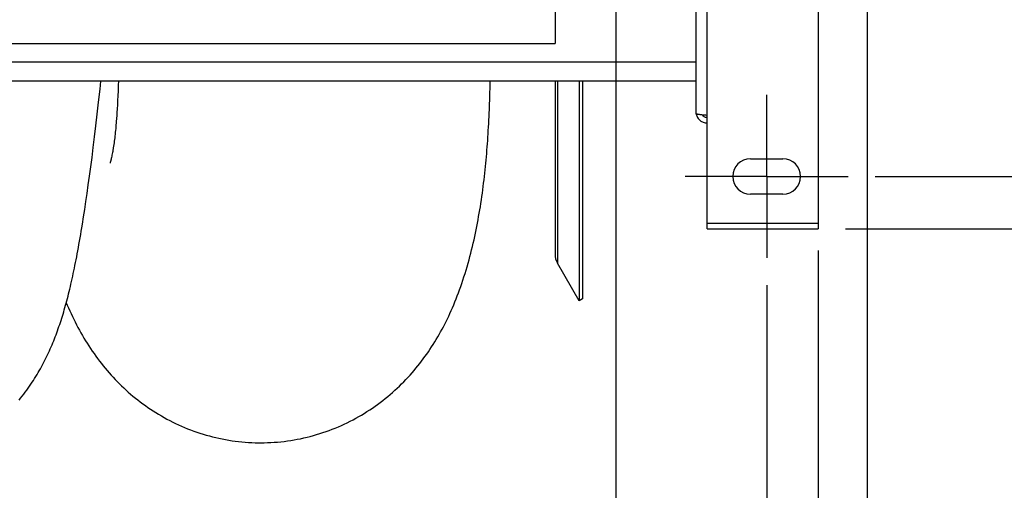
# Model space of a CAD drawing. Extents: x 0 to 420, y 0 to 398.
# Tile 6 of 18: x 206 to 242, y 52 to 69. Entities that reach past the tile are written whole.
import ezdxf

# ---------------------------------------------------------------- set-up
doc = ezdxf.new("R2010")
doc.units = 0
doc.header["$LTSCALE"] = 23.1
doc.linetypes.add('CENTER', pattern=[0.6, 0.375, -0.075, 0.075, -0.075])
doc.layers.get('0').update_dxf_attribs({"linetype": 'CONTINUOUS'})
for name, color, linetype in [('110528_DXF_CONTINUOUS_LINE', 7, 'CONTINUOUS'), ('110528_DXF_DIMENSION', 7, 'CONTINUOUS'), ('110536_DXF_AXIS', 7, 'CONTINUOUS'), ('110536_DXF_CONTINUOUS_LINE', 7, 'CONTINUOUS'), ('110801_DXF_CONTINUOUS_LINE', 7, 'CONTINUOUS'), ('AG_HOSE_125_DXF_CONTINUOUS', 7, 'CONTINUOUS'), ('ASE_65_125-75_DXF_DIMENSIO', 7, 'CONTINUOUS')]:
    doc.layers.add(name, color=color, linetype=linetype)
doc.styles.get("Standard").update_dxf_attribs({"font": 'txt', "width": 0.7})
doc.dimstyles.new('DIMSTYLE_1', dxfattribs={"dimtxt": 3.5, "dimasz": 3, "dimexe": 1.5, "dimexo": 1, "dimgap": 0.875, "dimtad": 1, "dimdec": 0, "dimlfac": 10, "dimtxsty": 'STANDARD', "dimblk": '_ARROW_FILLED', "dimblk1": '_ARROW_FILLED', "dimblk2": '_ARROW_FILLED', "dimcen": 0.09, "dimazin": 3, "dimtp": 0.8, "dimtm": 0.8, "dimtfac": 1, "dimtdec": 0, "dimtofl": 0, "dimtmove": 0, "dimatfit": 3, "dimtolj": 1})
doc.dimstyles.new('DIMSTYLE_2', dxfattribs={"dimtxt": 3.5, "dimasz": 3, "dimexe": 1.5, "dimexo": 1, "dimgap": 0.875, "dimtad": 1, "dimdec": 3, "dimlfac": 10, "dimtxsty": 'STANDARD', "dimblk": '_ARROW_FILLED', "dimblk1": '_ARROW_FILLED', "dimblk2": '_ARROW_FILLED', "dimcen": 0.09, "dimazin": 3, "dimtp": 0.8, "dimtm": 0.8, "dimtfac": 1, "dimtdec": 3, "dimtofl": 0, "dimtmove": 0, "dimatfit": 3, "dimtolj": 1})

# ---------------------------------------------------------------- blocks, each defined once
blk = doc.blocks.new('_ARROW_FILLED')
at = {"color": 0, "linetype": 'BYBLOCK'}
blk.add_solid([(0, 0), (-1, 0.167), (-1, -0.167)], dxfattribs=at)
blk = doc.blocks.new('*D1')
at = {"layer": 'ASE_65_125-75_DXF_DIMENSIO', "color": 2, "linetype": 'CONTINUOUS'}
for p, q in [((236.069, 116.345), (260.369, 116.345)), ((258.869, 116.345), (258.869, 88.918)), ((258.869, 61.492), (258.869, 88.918)), ((236.069, 61.492), (260.369, 61.492))]:
    blk.add_line(p, q, dxfattribs=at)
at = {"layer": 'ASE_65_125-75_DXF_DIMENSIO', "color": 2, "linetype": 'CONTINUOUS', "xscale": 3, "yscale": 3, "zscale": 3}
for p, rotation in [((258.869, 116.345), 90), ((258.869, 61.492), 270)]:
    blk.add_blockref('_ARROW_FILLED', p, dxfattribs=dict(at, rotation=rotation))
at = {"layer": 'ASE_65_125-75_DXF_DIMENSIO', "color": 2, "linetype": 'CONTINUOUS', "insert": (254.494, 88.918), "char_height": 3.5, "width": 12, "attachment_point": 2, "rotation": 90}
blk.add_mtext('549', dxfattribs=at)
blk = doc.blocks.new('*D2')
at = {"layer": 'ASE_65_125-75_DXF_DIMENSIO', "color": 2, "linetype": 'CONTINUOUS'}
for p, q in [((237.169, 114.418), (250.369, 114.418)), ((248.869, 114.418), (248.869, 88.918)), ((248.869, 63.418), (248.869, 88.918)), ((237.169, 63.418), (250.369, 63.418))]:
    blk.add_line(p, q, dxfattribs=at)
at = {"layer": 'ASE_65_125-75_DXF_DIMENSIO', "color": 2, "linetype": 'CONTINUOUS', "xscale": 3, "yscale": 3, "zscale": 3}
for p, rotation in [((248.869, 114.418), 90), ((248.869, 63.418), 270)]:
    blk.add_blockref('_ARROW_FILLED', p, dxfattribs=dict(at, rotation=rotation))
at = {"layer": 'ASE_65_125-75_DXF_DIMENSIO', "color": 2, "linetype": 'CONTINUOUS', "insert": (244.494, 88.918), "char_height": 3.5, "width": 10.875, "attachment_point": 2, "rotation": 90}
blk.add_mtext('510', dxfattribs=at)
blk = doc.blocks.new('*D5')
at = {"layer": 'ASE_65_125-75_DXF_DIMENSIO', "color": 2, "linetype": 'CONTINUOUS'}
for p, q in [((153.869, 60.692), (153.869, 29.069)), ((235.069, 60.692), (235.069, 29.069)), ((153.869, 30.569), (194.469, 30.569)), ((235.069, 30.569), (194.469, 30.569))]:
    blk.add_line(p, q, dxfattribs=at)
at = {"layer": 'ASE_65_125-75_DXF_DIMENSIO', "color": 2, "linetype": 'CONTINUOUS', "xscale": 3, "yscale": 3, "zscale": 3, "rotation": 180}
blk.add_blockref('_ARROW_FILLED', (153.869, 30.569), dxfattribs=at)
at = {"layer": 'ASE_65_125-75_DXF_DIMENSIO', "color": 2, "linetype": 'CONTINUOUS', "xscale": 3, "yscale": 3, "zscale": 3}
blk.add_blockref('_ARROW_FILLED', (235.069, 30.569), dxfattribs=at)
at = {"layer": 'ASE_65_125-75_DXF_DIMENSIO', "color": 2, "linetype": 'CONTINUOUS', "insert": (194.469, 34.944), "char_height": 3.5, "width": 11.25, "attachment_point": 2}
blk.add_mtext('812', dxfattribs=at)
blk = doc.blocks.new('*D6')
at = {"layer": 'ASE_65_125-75_DXF_DIMENSIO', "color": 2, "linetype": 'CONTINUOUS'}
for p, q in [((155.769, 59.418), (155.769, 39.069)), ((233.169, 59.418), (233.169, 39.069)), ((155.769, 40.569), (194.469, 40.569)), ((233.169, 40.569), (194.469, 40.569))]:
    blk.add_line(p, q, dxfattribs=at)
at = {"layer": 'ASE_65_125-75_DXF_DIMENSIO', "color": 2, "linetype": 'CONTINUOUS', "xscale": 3, "yscale": 3, "zscale": 3, "rotation": 180}
blk.add_blockref('_ARROW_FILLED', (155.769, 40.569), dxfattribs=at)
at = {"layer": 'ASE_65_125-75_DXF_DIMENSIO', "color": 2, "linetype": 'CONTINUOUS', "xscale": 3, "yscale": 3, "zscale": 3}
blk.add_blockref('_ARROW_FILLED', (233.169, 40.569), dxfattribs=at)
at = {"layer": 'ASE_65_125-75_DXF_DIMENSIO', "color": 2, "linetype": 'CONTINUOUS', "insert": (194.469, 44.944), "char_height": 3.5, "width": 12.375, "attachment_point": 2}
blk.add_mtext('774', dxfattribs=at)
blk = doc.blocks.new('*D7')
at = {"layer": 'ASE_65_125-75_DXF_DIMENSIO', "color": 2, "linetype": 'CONTINUOUS'}
for p, q in [((151.519, 80.043), (151.519, 19.069)), ((236.869, 74.861), (236.869, 19.069)), ((151.519, 20.569), (194.194, 20.569)), ((236.869, 20.569), (194.194, 20.569))]:
    blk.add_line(p, q, dxfattribs=at)
at = {"layer": 'ASE_65_125-75_DXF_DIMENSIO', "color": 2, "linetype": 'CONTINUOUS', "xscale": 3, "yscale": 3, "zscale": 3, "rotation": 180}
blk.add_blockref('_ARROW_FILLED', (151.519, 20.569), dxfattribs=at)
at = {"layer": 'ASE_65_125-75_DXF_DIMENSIO', "color": 2, "linetype": 'CONTINUOUS', "xscale": 3, "yscale": 3, "zscale": 3}
blk.add_blockref('_ARROW_FILLED', (236.869, 20.569), dxfattribs=at)
at = {"layer": 'ASE_65_125-75_DXF_DIMENSIO', "color": 2, "linetype": 'CONTINUOUS', "insert": (194.194, 24.944), "char_height": 3.5, "width": 12, "attachment_point": 2}
blk.add_mtext('854', dxfattribs=at)

msp = doc.modelspace()

# ---------------------------------------------------------------- linework, layer by layer
at = {"layer": '110528_DXF_CONTINUOUS_LINE', "color": 7, "linetype": 'CONTINUOUS'}
for p, q in [((225.367, 66.92801), (225.367, 60.55231)), ((226.25312, 66.92801), (226.25312, 58.84333)), ((226.25312, 58.84333), (225.45408, 60.22731)), ((226.38302, 58.91833), (226.25312, 58.84333))]:
    msp.add_line(p, q, dxfattribs=at)
at = {"layer": '110528_DXF_CONTINUOUS_LINE', "color": 9, "linetype": 'CONTINUOUS'}
msp.add_line((225.45408, 66.92801), (225.45408, 60.22731), dxfattribs=at)
at = {"layer": '110528_DXF_CONTINUOUS_LINE', "color": 3, "linetype": 'CONTINUOUS'}
msp.add_line((226.38302, 66.92801), (226.38302, 58.91833), dxfattribs=at)
at = {"layer": '110528_DXF_CONTINUOUS_LINE', "color": 7, "linetype": 'CONTINUOUS'}
msp.add_arc((226.017, 60.55231), 0.65, 180, 210, dxfattribs=at)
at = {"layer": '110528_DXF_DIMENSION', "color": 2, "linetype": 'CONTINUOUS'}
msp.add_line((227.61475, 130.16776), (227.61475, 47.66891), dxfattribs=at)
at = {"layer": '110536_DXF_AXIS', "color": 7, "linetype": 'CENTER'}
for q in [(233.16925, 66.41834), (230.16924, 63.41833), (236.16926, 63.41833), (233.16925, 60.41832)]:
    msp.add_line((233.16925, 63.41833), q, dxfattribs=at)
at = {"layer": '110536_DXF_CONTINUOUS_LINE', "color": 3, "linetype": 'CONTINUOUS'}
for p, q in [((230.56925, 65.72629), (230.56925, 101.41833)), ((235.06925, 72.71302), (235.06925, 61.49167)), ((230.96925, 61.49167), (230.96925, 65.66608)), ((232.56925, 64.06833), (233.76925, 64.06833)), ((233.76925, 62.76833), (232.56925, 62.76833)), ((230.96925, 61.49168), (235.06925, 61.49168))]:
    msp.add_line(p, q, dxfattribs=at)
at = {"layer": '110536_DXF_CONTINUOUS_LINE', "color": 9, "linetype": 'CONTINUOUS'}
for p, q in [((230.96925, 65.66608), (230.96925, 75.90698)), ((235.06925, 61.69168), (230.96925, 61.69168))]:
    msp.add_line(p, q, dxfattribs=at)
at = {"layer": '110536_DXF_CONTINUOUS_LINE', "color": 3, "linetype": 'CONTINUOUS'}
for centre, radius, start, end in [((230.9607, 65.78367), 0.39145, 189.344649, 190.10915), ((232.56925, 63.41833), 0.65, 90, 270), ((233.76925, 63.41833), 0.65, 270, 90)]:
    msp.add_arc(centre, radius, start, end, dxfattribs=at)
for points, knots in [([(230.96925, 65.66608), (230.91821, 65.67097), (230.84406, 65.67806), (230.74985, 65.68816), (230.68982, 65.69554), (230.64106, 65.70252), (230.60333, 65.71009), (230.58206, 65.71566), (230.56925, 65.7227), (230.56925, 65.72629)], [0, 0, 0, 0, 0.37771184, 0.54853637, 0.69852876, 0.82207755, 0.91471109, 0.97358369, 1, 1, 1, 1]), ([(230.57532, 65.71496), (230.58337, 65.66982), (230.61585, 65.58149), (230.70709, 65.47427), (230.8297, 65.40426), (230.92296, 65.38809), (230.96925, 65.38809)], [0, 0, 0, 0, 0.24875061, 0.49833507, 0.74886161, 1, 1, 1, 1])]:
    msp.add_open_spline(points, degree=3, knots=knots, dxfattribs=at)
at = {"layer": '110536_DXF_CONTINUOUS_LINE', "color": 7, "linetype": 'CONTINUOUS'}
msp.add_open_spline([(230.96925, 65.58586), (230.93507, 65.58586), (230.86568, 65.60373), (230.81443, 65.65391), (230.797, 65.68313)], degree=3, knots=[0, 0, 0, 0, 0.50119096, 1, 1, 1, 1], dxfattribs=at)
at = {"layer": '110801_DXF_CONTINUOUS_LINE', "color": 9, "linetype": 'CONTINUOUS'}
msp.add_line((230.56925, 67.62801), (158.36925, 67.62801), dxfattribs=at)
at = {"layer": '110801_DXF_CONTINUOUS_LINE', "color": 7, "linetype": 'CONTINUOUS'}
msp.add_line((230.56925, 66.92801), (158.36925, 66.92801), dxfattribs=at)
at = {"layer": 'AG_HOSE_125_DXF_CONTINUOUS', "color": 9, "linetype": 'CONTINUOUS'}
for p in [(225.367, 111.28333), (163.367, 68.31216)]:
    msp.add_line(p, (225.367, 68.31216), dxfattribs=at)
at = {"layer": 'AG_HOSE_125_DXF_CONTINUOUS', "color": 7, "linetype": 'CONTINUOUS'}
for p, q in [((208.60178, 66.63365), (208.63389, 66.92801)), ((209.27249, 66.77931), (209.26499, 66.57688)), ((209.2774, 66.92801), (209.27249, 66.77931)), ((222.97756, 66.73052), (222.98278, 66.92801)), ((208.5488, 66.15791), (208.60178, 66.63365)), ((209.26499, 66.57688), (209.25713, 66.38971)), ((208.49732, 65.70716), (208.5488, 66.15791)), ((209.2407, 66.05774), (209.23222, 65.90975)), ((209.24903, 66.21695), (209.2407, 66.05774)), ((209.25713, 66.38971), (209.24903, 66.21695)), ((208.44735, 65.28066), (208.49732, 65.70716)), ((209.224, 65.77817), (209.21593, 65.66027)), ((209.23222, 65.90975), (209.224, 65.77817)), ((209.19649, 65.40635), (209.18702, 65.2967)), ((209.21593, 65.66027), (209.20776, 65.54865)), ((208.39865, 64.87555), (208.44735, 65.28066)), ((209.15517, 64.97684), (209.14739, 64.90824)), ((209.16272, 65.04633), (209.15517, 64.97684)), ((209.16997, 65.11626), (209.16272, 65.04633)), ((209.17687, 65.18647), (209.16997, 65.11626)), ((209.18702, 65.2967), (209.17687, 65.18647)), ((208.35107, 64.49008), (208.39865, 64.87555)), ((209.10629, 64.59356), (209.09736, 64.53408)), ((209.11501, 64.65443), (209.10629, 64.59356)), ((209.12348, 64.71639), (209.11501, 64.65443)), ((209.13169, 64.77924), (209.12348, 64.71639)), ((209.13964, 64.84304), (209.13169, 64.77924)), ((209.14739, 64.90824), (209.13964, 64.84304)), ((208.30443, 64.12214), (208.35107, 64.49008)), ((209.04756, 64.24681), (209.0387, 64.20228)), ((209.05681, 64.29512), (209.04756, 64.24681)), ((209.06576, 64.3439), (209.05681, 64.29512)), ((209.07479, 64.39527), (209.06576, 64.3439)), ((209.09736, 64.53408), (209.0884, 64.47709)), ((208.25852, 63.76967), (208.30443, 64.12214)), ((209.00604, 64.05341), (208.99878, 64.02342)), ((209.01367, 64.08616), (209.00604, 64.05341)), ((209.02179, 64.12236), (209.01367, 64.08616)), ((209.03029, 64.16171), (209.02179, 64.12236)), ((209.0387, 64.20228), (209.03029, 64.16171)), ((208.21325, 63.43153), (208.25852, 63.76967)), ((208.16852, 63.10659), (208.21325, 63.43153)), ((208.08048, 62.49415), (208.12427, 62.79432)), ((208.12427, 62.79432), (208.16852, 63.10659)), ((208.03707, 62.20548), (208.08048, 62.49415)), ((207.99401, 61.92781), (208.03707, 62.20548))]:
    msp.add_line(p, q, dxfattribs=at)
for points in [[(222.96401, 66.29734), (222.96878, 66.43908), (222.97756, 66.73052)], [(214.54444, 53.61696), (214.65131, 53.61812), (214.77388, 53.62139), (214.89638, 53.62674), (215.0188, 53.63417), (215.14109, 53.64367), (215.26319, 53.65524), (215.38505, 53.66887), (215.50666, 53.68456), (215.62795, 53.7023), (215.74888, 53.72208), (215.86942, 53.7439), (215.98952, 53.76774), (216.10913, 53.79358), (216.22823, 53.82142), (216.34677, 53.85124), (216.46472, 53.88303), (216.58205, 53.91677), (216.6987, 53.95244), (216.81467, 53.99004), (216.92991, 54.02954), (217.04431, 54.07089), (217.15785, 54.11409), (217.2705, 54.15909), (217.38213, 54.20584), (217.49268, 54.2543), (217.60217, 54.30445), (217.71058, 54.35627), (217.81787, 54.40971), (217.92404, 54.46476), (218.02912, 54.52142), (218.13309, 54.57967), (218.23594, 54.63947), (218.33768, 54.70082), (218.4383, 54.76371), (218.53779, 54.82811), (218.63615, 54.89401), (218.73339, 54.9614), (218.82947, 55.03025), (218.92429, 55.10047), (219.01785, 55.17203), (219.11013, 55.24491), (219.201, 55.31898), (219.29045, 55.3942), (219.37849, 55.47054), (219.46497, 55.54785), (219.54991, 55.62609), (219.6333, 55.70523), (219.71505, 55.78513), (219.79513, 55.8657), (219.87359, 55.94695), (219.95045, 56.02883), (220.02571, 56.11131), (220.09941, 56.19435), (220.17161, 56.278), (220.24234, 56.36223), (220.31161, 56.44701), (220.37949, 56.53237), (220.44599, 56.61829), (220.51113, 56.70474), (220.57497, 56.79178), (220.63752, 56.87935), (220.69882, 56.96749), (220.759, 57.05634), (220.8181, 57.14594), (220.87611, 57.23625), (220.93306, 57.32731), (220.98898, 57.41913), (221.04388, 57.51171), (221.09777, 57.60504), (221.15065, 57.69912), (221.20256, 57.79397), (221.25351, 57.8896), (221.30346, 57.98591), (221.35248, 58.08303), (221.40077, 58.1813), (221.44831, 58.2807), (221.49513, 58.38131), (221.54143, 58.4836), (221.58728, 58.58778), (221.63259, 58.69371), (221.67734, 58.80139), (221.72158, 58.91102), (221.76526, 59.02251), (221.80819, 59.1354), (221.85028, 59.24946), (221.89168, 59.36503), (221.93252, 59.48254), (221.97294, 59.60244), (222.01275, 59.72435), (222.05168, 59.84741), (222.08977, 59.97185), (222.12698, 60.09747), (222.16291, 60.22281), (222.19744, 60.34728), (222.23083, 60.47147), (222.26317, 60.59564), (222.29453, 60.71994), (222.32486, 60.84417), (222.35412, 60.9679), (222.38229, 61.09093), (222.40943, 61.2134), (222.43561, 61.3355), (222.46086, 61.45711), (222.48522, 61.57831), (222.50877, 61.69948), (222.53152, 61.82062), (222.55352, 61.94171), (222.57484, 62.06317), (222.59551, 62.18509), (222.6155, 62.30735), (222.63483, 62.42999), (222.65353, 62.55312), (222.67159, 62.67661), (222.68897, 62.80015), (222.70569, 62.92367), (222.72176, 63.04725), (222.73719, 63.17073), (222.75202, 63.2943), (222.76623, 63.41775), (222.77975, 63.54034), (222.79254, 63.66157), (222.80473, 63.78199), (222.81646, 63.90244), (222.82775, 64.02318), (222.83851, 64.14387), (222.84876, 64.26439), (222.85854, 64.38454), (222.8679, 64.50458), (222.87686, 64.62507), (222.8854, 64.74604), (222.89356, 64.86751), (222.90144, 64.99012), (222.90905, 65.11403), (222.91633, 65.23911), (222.92327, 65.3655), (222.9299, 65.49316), (222.93626, 65.62224), (222.94235, 65.75318), (222.94816, 65.88606), (222.95369, 66.02086), (222.96401, 66.29734)], [(209.20776, 65.54865), (209.19944, 65.44222), (209.19649, 65.40635)], [(209.0884, 64.47709), (209.07935, 64.42207), (209.07479, 64.39527)], [(208.99878, 64.02342), (208.99217, 63.99714), (208.98916, 63.9855), (208.98635, 63.97485), (208.98382, 63.96543), (208.98151, 63.95702), (208.97926, 63.949), (208.97698, 63.94099), (208.97477, 63.93338), (208.97277, 63.92664), (208.97099, 63.92075), (208.96946, 63.91576), (208.96836, 63.91225), (208.96773, 63.91029)], [(205.61382, 55.18569), (205.67366, 55.25926), (205.73199, 55.33285), (205.78883, 55.4064), (205.84416, 55.47982), (205.89802, 55.5531), (205.95043, 55.6262), (206.00133, 55.69897), (206.05074, 55.77134), (206.09872, 55.84333), (206.14532, 55.91493), (206.19049, 55.98598), (206.23435, 56.0566), (206.27721, 56.12724), (206.31912, 56.19791), (206.36006, 56.26858), (206.40031, 56.33966), (206.43996, 56.41131), (206.47892, 56.48339), (206.51719, 56.55586), (206.55481, 56.62876), (206.59175, 56.70206), (206.62795, 56.77559), (206.66341, 56.84933), (206.69816, 56.92332), (206.73215, 56.9974), (206.76539, 57.07156), (206.79791, 57.14584), (206.8297, 57.22014), (206.86076, 57.29443), (206.89113, 57.36877), (206.92085, 57.44319), (206.94993, 57.51771), (206.9784, 57.59234), (207.00632, 57.66717), (207.03369, 57.74222), (207.06055, 57.81751), (207.08693, 57.89312), (207.11284, 57.96908), (207.13833, 58.04542), (207.16341, 58.12223), (207.18813, 58.19956), (207.21248, 58.27743), (207.23651, 58.35593), (207.26022, 58.43507), (207.28363, 58.5149), (207.3068, 58.59556), (207.32972, 58.67706), (207.35242, 58.75946), (207.37492, 58.84287), (207.39726, 58.92737), (207.41943, 59.01298), (207.44146, 59.09976), (207.46335, 59.18778), (207.48512, 59.27706), (207.50678, 59.36766), (207.52833, 59.45961), (207.54979, 59.55297), (207.57117, 59.64778), (207.59247, 59.74407), (207.6137, 59.84191), (207.63487, 59.94135), (207.65601, 60.04246), (207.6771, 60.14527), (207.69816, 60.24983), (207.7192, 60.35619), (207.74022, 60.4644), (207.76123, 60.57452), (207.78224, 60.68659), (207.80326, 60.80066), (207.8243, 60.91683), (207.84536, 61.03514), (207.86645, 61.15563), (207.88758, 61.27838), (207.90875, 61.40343), (207.92998, 61.53083), (207.95126, 61.66067), (207.99401, 61.92781)], [(207.35375, 58.76441), (207.38801, 58.68469), (207.43464, 58.57899), (207.48206, 58.47425), (207.53032, 58.37046), (207.57943, 58.26756), (207.62946, 58.16547), (207.68042, 58.06419), (207.73236, 57.96366), (207.78534, 57.86381), (207.8394, 57.76461), (207.89457, 57.66604), (207.95086, 57.56813), (208.00831, 57.47086), (208.06695, 57.37422), (208.12679, 57.27823), (208.18788, 57.18288), (208.25023, 57.08817), (208.31383, 56.99418), (208.37876, 56.90081), (208.44499, 56.80816), (208.51229, 56.71658), (208.5807, 56.62604), (208.6502, 56.53654), (208.72051, 56.44848), (208.79149, 56.36198), (208.86326, 56.27688), (208.93594, 56.19304), (209.00944, 56.11054), (209.08384, 56.02928), (209.15947, 55.94892), (209.23641, 55.8694), (209.3146, 55.79081), (209.39423, 55.71298), (209.47539, 55.63588), (209.55803, 55.55961), (209.64209, 55.48424), (209.7276, 55.40979), (209.81456, 55.3363), (209.90292, 55.26385), (209.99268, 55.19246), (210.08385, 55.12217), (210.17637, 55.05304), (210.27023, 54.98512), (210.36545, 54.91842), (210.46195, 54.85301), (210.55975, 54.78892), (210.65883, 54.72618), (210.75914, 54.66484), (210.86067, 54.60494), (210.96341, 54.5465), (211.06731, 54.48957), (211.17236, 54.43418), (211.27854, 54.38035), (211.3858, 54.32813), (211.49413, 54.27754), (211.6035, 54.22861), (211.71387, 54.18139), (211.8252, 54.13589), (211.93749, 54.09213), (212.05067, 54.05017), (212.16472, 54.01), (212.27961, 53.97167), (212.39528, 53.93521), (212.51168, 53.90063), (212.6288, 53.86795), (212.74655, 53.8372), (212.86491, 53.80841), (212.98383, 53.78158), (213.10326, 53.75673), (213.22315, 53.73388), (213.34347, 53.71304), (213.46418, 53.69423), (213.58524, 53.67744), (213.70661, 53.66269), (213.82825, 53.64999), (213.95012, 53.63934), (214.07218, 53.63074), (214.1944, 53.62422), (214.31672, 53.61975), (214.43913, 53.61736), (214.54444, 53.61696)]]:
    msp.add_lwpolyline(points, dxfattribs=at)
at = {"layer": 'AG_HOSE_125_DXF_CONTINUOUS', "color": 9, "linetype": 'CONTINUOUS'}
msp.add_open_spline([(212.167, 69.49726), (212.07928, 70.37566), (211.90599, 72.20443), (211.65315, 75.08552), (211.38924, 78.28282), (211.12281, 81.6679), (210.84902, 85.25367), (210.57517, 88.89681), (210.28668, 92.73504), (210.00514, 96.41907), (209.72328, 99.98227), (209.45065, 103.26562), (209.16393, 106.48381), (208.91704, 109.00312), (208.71411, 110.87219), (208.56974, 112.11073), (208.42177, 113.27861), (208.2696, 114.36499), (208.11773, 115.32982), (207.96299, 116.18638), (207.82608, 116.82742), (207.7098, 117.28177), (207.63221, 117.54794), (207.56029, 117.76287), (207.49542, 117.93199), (207.43063, 118.07612), (207.36455, 118.19775), (207.29678, 118.29568), (207.22603, 118.36827), (207.15282, 118.41215), (207.0758, 118.42331), (206.99997, 118.39905), (206.92804, 118.34412), (206.85764, 118.26071), (206.78509, 118.14436), (206.71082, 117.99255), (206.63494, 117.80353), (206.55891, 117.58025), (206.4563, 117.23323), (206.33348, 116.73401), (206.18895, 116.03347), (206.04052, 115.19283), (205.88856, 114.20946), (205.73637, 113.10525), (205.57914, 111.8469), (205.41772, 110.43438), (205.20868, 108.45412), (204.95348, 105.79555), (204.65733, 102.4121), (204.34491, 98.58305), (204.0331, 94.5652), (203.71265, 90.32249), (203.39234, 86.05034), (203.05519, 81.61829), (202.73955, 77.62513), (202.43854, 74.04121), (202.20802, 71.4817), (202.01531, 69.4971), (201.87071, 68.0885), (201.72239, 66.73546), (201.57332, 65.47793), (201.42811, 64.35547), (201.28423, 63.34425), (201.13696, 62.42034), (200.9856, 61.59398), (200.83477, 60.89794), (200.70165, 60.39624), (200.58971, 60.05883), (200.50763, 59.8512), (200.42576, 59.68375), (200.34672, 59.56034), (200.27062, 59.47744), (200.19796, 59.42915), (200.12133, 59.41274), (200.04235, 59.43254), (199.96532, 59.4884), (199.88917, 59.57849), (199.81344, 59.70226), (199.7377, 59.86013), (199.6618, 60.05232), (199.55358, 60.37492), (199.41644, 60.88546), (199.25657, 61.62415), (199.09802, 62.5006), (198.94274, 63.48907), (198.78565, 64.61261), (198.62434, 65.89394), (198.39529, 67.8906), (198.10339, 70.77396), (197.78596, 74.3098), (197.47468, 78.05882), (197.17828, 81.82237), (196.86587, 85.92584), (196.55382, 90.087), (196.23336, 94.33372), (195.91373, 98.46103), (195.57763, 102.58649), (195.29299, 105.81658), (195.06406, 108.19257), (194.90752, 109.72319), (194.74702, 111.18541), (194.58201, 112.56562), (194.4172, 113.8132), (194.24912, 114.94584), (194.07743, 115.94851), (193.92521, 116.69138), (193.80322, 117.18594), (193.72077, 117.48089), (193.63848, 117.73595), (193.55468, 117.95536), (193.4691, 118.13668), (193.39118, 118.26135), (193.32704, 118.33488), (193.2705, 118.38467), (193.20761, 118.41654), (193.14352, 118.41979), (193.09709, 118.40916), (193.05129, 118.38601), (192.98664, 118.33561), (192.90785, 118.23812), (192.81616, 118.07655), (192.72216, 117.8585), (192.62606, 117.58152), (192.52965, 117.24956), (192.44549, 116.91307), (192.37116, 116.58304), (192.28116, 116.15025), (192.16548, 115.52709), (192.02812, 114.68596), (191.88755, 113.72183), (191.74682, 112.6567), (191.60157, 111.45869), (191.45246, 110.12762), (191.30403, 108.70524), (191.15935, 107.23365), (190.95837, 105.08367), (190.70399, 102.16021), (190.39154, 98.31557), (190.08781, 94.3919), (189.78343, 90.36143), (189.48727, 86.41255), (189.17544, 82.30286), (188.8637, 78.32416), (188.54387, 74.46261), (188.22615, 70.91759), (187.94123, 68.07631), (187.70378, 65.98661), (187.53612, 64.65067), (187.38075, 63.53863), (187.23711, 62.6148), (187.09028, 61.78378), (186.9393, 61.05564), (186.80782, 60.53268), (186.7, 60.18283), (186.62237, 59.96566), (186.54302, 59.78012), (186.4612, 59.62858), (186.38902, 59.52973), (186.32987, 59.47348), (186.27851, 59.43732), (186.22356, 59.41748), (186.17022, 59.41829), (186.11584, 59.43187), (186.04691, 59.47561), (185.96778, 59.56296), (185.88732, 59.6901), (185.80547, 59.85929), (185.72338, 60.06865), (185.64111, 60.31815), (185.55868, 60.60762), (185.44251, 61.07105), (185.29446, 61.77601), (185.1208, 62.76747), (184.95346, 63.8806), (184.79381, 65.074), (184.63656, 66.3657), (184.47512, 67.81049), (184.30981, 69.40693), (184.14441, 71.11285), (183.97397, 72.97268), (183.799, 74.98054), (183.56584, 77.77465), (183.27428, 81.45066), (182.92762, 86.00393), (182.56256, 90.87563), (182.22182, 95.37645), (181.89688, 99.51513), (181.602, 103.08784), (181.29213, 106.57188), (180.98248, 109.70846), (180.70839, 112.11956), (180.48799, 113.79183), (180.32355, 114.9024), (180.15951, 115.86735), (180.01558, 116.58609), (179.89544, 117.09211), (179.8062, 117.42219), (179.71716, 117.70556), (179.63169, 117.93321), (179.55033, 118.10924), (179.47458, 118.23897), (179.39869, 118.33489), (179.32973, 118.39031), (179.27293, 118.41353), (179.23017, 118.42005), (179.18736, 118.41557), (179.14493, 118.40027), (179.10295, 118.37454), (179.04374, 118.32337), (178.97133, 118.23048), (178.88956, 118.08586), (178.8076, 117.90109), (178.72545, 117.67619), (178.64034, 117.40223), (178.55296, 117.07702), (178.42703, 116.5437), (178.27878, 115.79271), (178.11118, 114.79107), (177.94127, 113.62823), (177.76676, 112.28199), (177.58811, 110.75269), (177.40928, 109.07966), (177.22479, 107.21856), (177.0354, 105.17541), (176.80121, 102.49909), (176.52227, 99.10822), (176.20167, 94.99877), (175.86384, 90.53142), (175.52639, 86.02829), (175.17991, 81.47764), (174.88914, 77.80522), (174.64604, 74.8965), (174.46223, 72.79128), (174.27371, 70.74671), (174.08848, 68.86998), (173.91257, 67.21874), (173.74352, 65.75508), (173.57041, 64.39511), (173.39244, 63.15497), (173.23881, 62.22701), (173.11402, 61.57195), (173.02243, 61.13699), (172.92864, 60.7405), (172.83212, 60.3859), (172.73588, 60.08612), (172.64179, 59.84582), (172.55006, 59.66265), (172.47186, 59.54731), (172.40763, 59.48168), (172.36231, 59.4477), (172.31645, 59.4258), (172.26871, 59.41624), (172.2192, 59.42085), (172.1691, 59.44074), (172.11983, 59.47494), (172.04979, 59.5442), (171.96495, 59.67015), (171.86939, 59.86572), (171.77347, 60.11658), (171.67721, 60.42244), (171.58066, 60.7831), (171.48072, 61.21168), (171.37813, 61.71066), (171.27315, 62.28209), (171.16806, 62.91386), (171.10082, 63.35543), (171.067, 63.586)], degree=3, knots=[0, 0, 0, 0, 0.0075128, 0.01563333, 0.02461377, 0.03481593, 0.04453127, 0.05521938, 0.06590849, 0.07728877, 0.0866639, 0.09632788, 0.10532785, 0.11416077, 0.11787066, 0.12132804, 0.12477261, 0.12788919, 0.13066363, 0.13308434, 0.13529646, 0.13624028, 0.13707519, 0.13765538, 0.1381687, 0.13861611, 0.13899928, 0.13934534, 0.13962658, 0.13985643, 0.14005901, 0.14026828, 0.14051543, 0.1408201, 0.14119279, 0.14167969, 0.14225655, 0.14292516, 0.14368642, 0.14533558, 0.14729857, 0.14977312, 0.1525997, 0.15576648, 0.15925904, 0.16339198, 0.16786589, 0.17620553, 0.1861214, 0.19677079, 0.20890097, 0.22041818, 0.23298137, 0.2453613, 0.25824631, 0.26707118, 0.27596966, 0.28011699, 0.28404062, 0.28802047, 0.29170095, 0.29481765, 0.29765263, 0.30039336, 0.30277941, 0.30480135, 0.30645357, 0.3071936, 0.30782573, 0.30835228, 0.30877793, 0.30906825, 0.30930454, 0.30950918, 0.30971521, 0.30997729, 0.31030568, 0.31071395, 0.31120894, 0.31179423, 0.31247145, 0.31410381, 0.31628977, 0.31890232, 0.32168275, 0.3248049, 0.3285569, 0.33267335, 0.34190872, 0.35322029, 0.36288591, 0.37392459, 0.38534923, 0.39790969, 0.40943772, 0.42159384, 0.4331404, 0.44466387, 0.44918968, 0.4534549, 0.45775809, 0.46170858, 0.46528463, 0.46846758, 0.47145289, 0.47394134, 0.47491885, 0.47578748, 0.4765473, 0.47719893, 0.47778494, 0.47825183, 0.47844433, 0.47861267, 0.47889318, 0.479021, 0.47915175, 0.47929396, 0.47945433, 0.47984611, 0.48034985, 0.48103286, 0.48186352, 0.4828437, 0.48397381, 0.4848149, 0.48572266, 0.48773572, 0.49020833, 0.49297559, 0.49602737, 0.49935173, 0.50324577, 0.50742622, 0.51152263, 0.51583008, 0.52580341, 0.5364966, 0.54865781, 0.5592958, 0.57089573, 0.58235934, 0.59437199, 0.60486027, 0.61533556, 0.62466265, 0.62916146, 0.63323421, 0.636121, 0.63871716, 0.64119059, 0.64330218, 0.64504487, 0.64577716, 0.64641696, 0.64700689, 0.64749266, 0.64788064, 0.648042, 0.64818493, 0.64841414, 0.64852293, 0.6486349, 0.64888732, 0.6492024, 0.64963222, 0.65016323, 0.65079996, 0.65154466, 0.65239832, 0.65336089, 0.65561018, 0.65852679, 0.66192627, 0.66518922, 0.66877353, 0.67300022, 0.67756151, 0.68243266, 0.6875865, 0.69345594, 0.69958527, 0.7114485, 0.72483894, 0.73844814, 0.7530255, 0.76325296, 0.77377881, 0.7835345, 0.7930207, 0.80060206, 0.80418502, 0.80737528, 0.81015606, 0.81251444, 0.81361189, 0.81458173, 0.81542388, 0.81613896, 0.8166496, 0.81707271, 0.81741435, 0.81768656, 0.81781336, 0.81793249, 0.81805094, 0.81817581, 0.81831319, 0.81846769, 0.81883958, 0.81930778, 0.81987937, 0.82055775, 0.82134457, 0.82232004, 0.82342309, 0.82600764, 0.8288328, 0.83206552, 0.83600852, 0.84038544, 0.84516894, 0.85032784, 0.85630192, 0.86263165, 0.87319173, 0.88525737, 0.8977115, 0.91131981, 0.9236889, 0.93655203, 0.94267177, 0.94852997, 0.95453662, 0.96014593, 0.96457941, 0.96866893, 0.97268506, 0.97624645, 0.97933088, 0.98068884, 0.98192142, 0.98311349, 0.9841558, 0.98504829, 0.98579202, 0.98634942, 0.98678971, 0.98697043, 0.98712869, 0.98726938, 0.9873994, 0.98753825, 0.9876863, 0.98785308, 0.98804533, 0.98852166, 0.98913573, 0.98989576, 0.99080482, 0.99186376, 0.99307242, 0.99454963, 0.99619878, 0.9980167, 1, 1, 1, 1], dxfattribs=at)

# ---------------------------------------------------------------- dimensions: what is measured, and where the dimension line sits
at = {"layer": 'ASE_65_125-75_DXF_DIMENSIO', "color": 2, "linetype": 'CONTINUOUS'}
for base, p1, p2, angle, dimstyle, picture, middle in [((258.86925, 61.49168), (235.06925, 116.34499), (235.06925, 61.49168), 270, 'DIMSTYLE_1', '*D1', (258.86925, 88.41833)), ((248.86925, 114.41833), (236.16926, 63.41833), (236.16926, 114.41833), 90, 'DIMSTYLE_2', '*D2', (248.86925, 88.41834)), ((151.5192475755, 20.5692516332), (236.8692475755, 75.8606397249), (151.5192475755, 81.0433310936), 180, 'DIMSTYLE_1', '*D7', (193.6942446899, 20.5692516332)), ((155.76925, 40.56925), (233.16925, 60.41832), (155.76925, 60.41832), 180, 'DIMSTYLE_2', '*D6', (193.96925, 40.56925))]:
    dim = msp.add_linear_dim(base=base, p1=p1, p2=p2, angle=angle, dimstyle=dimstyle, dxfattribs=at)
    dim.commit()
    dim.dimension.update_dxf_attribs({"geometry": picture, "text_midpoint": middle, "dimtype": 160})
dim = msp.add_linear_dim(base=(235.06925, 30.56925), p1=(153.86925, 61.69168), p2=(235.06925, 61.69168), dimstyle='DIMSTYLE_2', dxfattribs=at)
dim.commit()
dim.dimension.update_dxf_attribs({"geometry": '*D5', "text_midpoint": (193.96925, 30.56925), "dimtype": 160})

doc.saveas('drawing.dxf')
